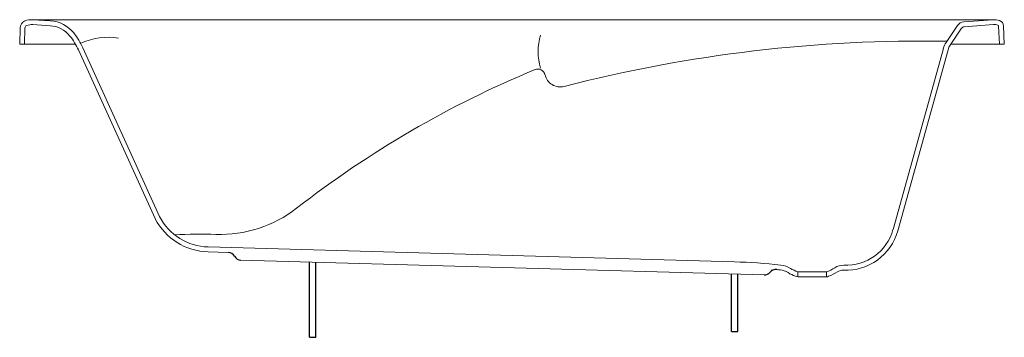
# Model space of a CAD drawing. Header units: millimetres. Extents: x 0 to 1.6, y 0.01 to 0.53.
import ezdxf

# ---------------------------------------------------------------- set-up
doc = ezdxf.new("R2010")
doc.units = ezdxf.units.MM
doc.layers.add('BLOCKS', color=3, linetype='Continuous')

msp = doc.modelspace()

# ---------------------------------------------------------------- linework, layer by layer
at = {"layer": 'BLOCKS', "lineweight": 0}
for p, q in [((1.5881, 0.53), (0.0198, 0.53)), ((0.0217, 0.5299), (0.0499, 0.5282)), ((1.5386, 0.5265), (1.5861, 0.5299)), ((0.0006, 0.5164), (0, 0.49)), ((0.0086, 0.5163), (0.008, 0.4898)), ((0.0212, 0.522), (0.0495, 0.5202)), ((1.5097, 0.493), (1.5283, 0.5205)), ((1.5164, 0.4885), (1.5349, 0.516)), ((1.5392, 0.5185), (1.5867, 0.5219)), ((1.5953, 0.5193), (1.5965, 0.49)), ((1.6033, 0.5202), (1.6045, 0.49)), ((0.091, 0.49), (0, 0.49)), ((0.2279, 0.2089), (0.103, 0.484)), ((1.4232, 0.1876), (1.5052, 0.4831)), ((1.6045, 0.49), (1.5173, 0.49)), ((0.2206, 0.2056), (0.0957, 0.4807)), ((1.4309, 0.1855), (1.5129, 0.481)), ((0.3069, 0.1513), (0.3399, 0.1504)), ((0.3071, 0.1593), (1.1648, 0.1351)), ((0.3603, 0.1378), (1.2131, 0.1137)), ((1.2679, 0.1188), (1.2679, 0.1108)), ((1.3147, 0.1187), (1.2679, 0.1188)), ((1.3147, 0.1187), (1.3147, 0.1108)), ((1.314, 0.1107), (1.2686, 0.1108))]:
    msp.add_line(p, q, dxfattribs=at)
at = {"layer": 'BLOCKS'}
for p, q in [((0.4725, 0.012), (0.4725, 0.1346)), ((0.4825, 0.012), (0.4825, 0.1343)), ((1.16, 0.0214), (1.16, 0.1152)), ((1.17, 0.0214), (1.17, 0.1149)), ((1.16, 0.0214), (1.17, 0.0214)), ((0.4725, 0.012), (0.4825, 0.012))]:
    msp.add_line(p, q, dxfattribs=at)
at = {"layer": 'BLOCKS', "lineweight": 0}
for centre, radius, start, end in [((0.0198, 0.4987), 0.0313, 86.526, 110.7971), ((1.5881, 0.5025), 0.0275, 71.3386, 95.3368), ((0.0131, 0.5162), 0.0126, 110.7971, 178.87), ((0.0131, 0.5162), 0.00459, 110.7971, 178.87), ((0.0198, 0.4987), 0.0233, 86.526, 110.7971), ((0.0467, 0.4754), 0.0449, 38.4839, 86.526), ((0.0467, 0.4754), 0.0529, 38.4839, 86.526), ((1.5396, 0.5128), 0.0137, 94.1886, 145.9537), ((1.5396, 0.5128), 0.00567, 94.1886, 145.9537), ((1.5881, 0.5025), 0.0195, 72.5118, 94.1886), ((1.5933, 0.5192), 0.002, 2.2801, 72.5118), ((1.5938, 0.5196), 0.00949, 0.4411, 71.3386), ((-0.003, 0.4359), 0.1084, 24.4106, 38.4839), ((-0.003, 0.4359), 0.1164, 24.4106, 38.4839), ((0.1447, 0.3924), 0.1089, 81.452, 113.7373), ((0.9379, 0.478), 0.093, 163.1237, 196.8763), ((1.4687, -1.8294), 2.3245, 88.9597, 104.4851), ((1.5377, 0.4741), 0.0338, 145.9537, 164.489), ((1.5377, 0.4741), 0.0258, 145.9537, 164.489), ((0.8443, 0.4375), 0.012, 12.8929, 112.5282), ((1.4848, -1.1065), 1.6836, 112.5282, 127.871), ((0.8809, 0.4459), 0.0255, 192.8929, 284.4851), ((0.3097, 0.2515), 0.0922, 207.5308, 268.3839), ((0.3264, 0.3831), 0.2034, 268.1542, 307.871), ((0.3097, 0.2515), 0.1002, 207.5308, 268.3839), ((0.2916, -0.6964), 0.8766, 88.1542, 92.5702), ((1.3465, 0.2089), 0.0875, 267.3772, 344.489), ((1.3465, 0.2089), 0.0795, 267.3772, 344.489), ((1.1394, -0.7649), 0.9004, 83.5743, 88.3839), ((1.2357, 0.0901), 0.04, 58.9424, 83.5743), ((1.3418, 0.1045), 0.025, 87.3772, 122.877), ((1.1394, -0.7649), 0.8924, 83.5743, 83.9572), ((1.2357, 0.0901), 0.032, 58.9424, 83.5743), ((1.2913, 0.1825), 0.0759, 238.9424, 249.1909), ((1.2913, 0.1825), 0.0679, 238.9424, 249.8195), ((1.2913, 0.1825), 0.0679, 290.1628, 302.877), ((1.2913, 0.1825), 0.0759, 290.7914, 302.877), ((1.3418, 0.1045), 0.017, 87.3772, 122.877), ((1.2686, 0.1228), 0.012, 249.1909, 269.9911), ((1.314, 0.1227), 0.012, 269.9911, 290.7914)]:
    msp.add_arc(centre, radius, start, end, dxfattribs=at)
at = {"layer": 'BLOCKS'}
for centre, radius, start, end in [((0.3396, 0.1384), 0.012, 28.3839, 88.3839), ((0.3607, 0.1498), 0.012, 208.3839, 268.3839), ((1.2135, 0.1257), 0.012, 268.3839, 320.8353), ((1.2321, 0.1106), 0.012, 83.9572, 140.8353), ((1.1761, 0.1393), 0.0518, 340.0255, 340.6337)]:
    msp.add_arc(centre, radius, start, end, dxfattribs=at)

doc.saveas('drawing.dxf')
